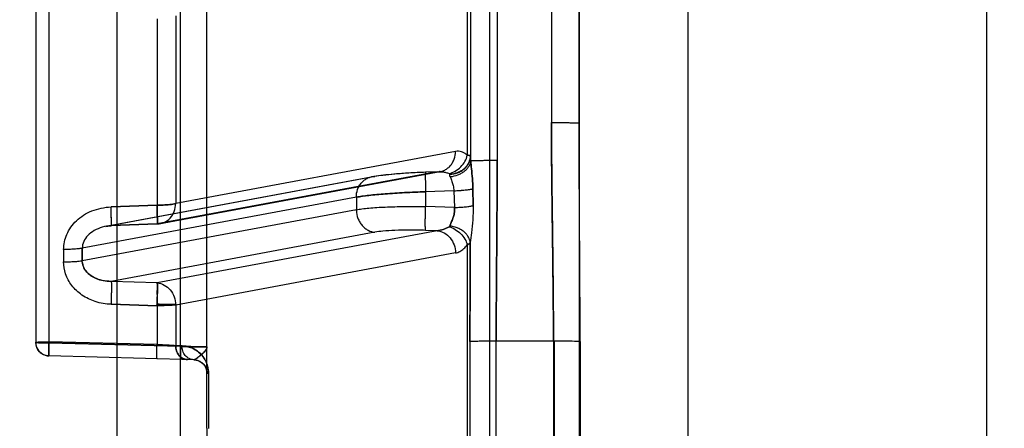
# Model space of a CAD drawing. Header units: millimetres. Extents: x 178516 to 426772, y -178579 to -115871.
# Tile 200 of 256: x 317305 to 317341, y -131746 to -131731. Entities that reach past the tile are written whole.
import ezdxf
from ezdxf import colors
from ezdxf.entities.mleader import LeaderData, LeaderLine
from ezdxf.math import Vec2, Vec3

# ---------------------------------------------------------------- set-up
doc = ezdxf.new("R2010")
doc.units = ezdxf.units.MM
doc.header["$MEASUREMENT"] = 0
doc.layers.get('0').update_dxf_attribs({"color": 252, "lineweight": 5})
doc.layers.add('AHU03-3-68634OBJ', color=7, linetype='Continuous')
doc.layers.add('EC-MTR_250-0_7OBJ', color=7, linetype='Continuous')
doc.layers.add('IS_centrale', color=7, linetype='Continuous', lineweight=13)
doc.layers.add('IS_opisy', color=7, linetype='Continuous', lineweight=35)
doc.styles.add('WE11', font='simplex.shx', dxfattribs={"width": 0.7})

# ---------------------------------------------------------------- blocks, each defined once
blk = doc.blocks.new('VVS030s_FLX1_250_0.38kW_2.00x2v2_t')
at = {"layer": 'AHU03-3-68634OBJ', "color": 7, "linetype": 'Continuous'}
for p, q in [((225.973, 131.106), (225.973, 399.106)), ((229.973, 131.606), (229.973, 398.606)), ((240.973, 131.606), (240.973, 398.606))]:
    blk.add_line(p, q, dxfattribs=at)
at = {"layer": 'EC-MTR_250-0_7OBJ', "color": 7, "linetype": 'Continuous'}
for p, q in [((222.673, 197.972), (222.673, 324.492)), ((208.973, 315.956), (208.973, 214.256)), ((211.3, 312.547), (211.3, 217.664)), ((221.858, 259.359), (221.858, 270.852)), ((221.954, 262.928), (221.954, 267.283)), ((222.918, 267.299), (222.918, 262.912)), ((225.031, 262.911), (225.031, 267.3)), ((225.049, 262.911), (225.049, 267.3)), ((226.011, 262.925), (226.011, 267.286)), ((212.273, 266.118), (212.273, 267.092)), ((212.273, 266.118), (212.273, 213.783)), ((212.331, 264.088), (212.331, 266.123)), ((211.787, 263.593), (206.46, 263.453)), ((211.827, 263.595), (211.847, 263.598)), ((211.847, 263.598), (211.866, 263.601)), ((211.865, 263.601), (211.884, 263.604)), ((211.883, 263.604), (211.901, 263.609)), ((211.979, 263.637), (212.041, 263.67)), ((211.995, 263.644), (212.01, 263.652)), ((212.01, 263.652), (212.025, 263.66)), ((212.025, 263.66), (212.039, 263.669)), ((212.039, 263.669), (212.053, 263.678)), ((212.041, 263.67), (212.098, 263.713)), ((212.053, 263.678), (212.067, 263.688)), ((212.067, 263.688), (212.081, 263.698)), ((212.081, 263.698), (212.094, 263.709)), ((212.098, 263.712), (212.15, 263.763)), ((205.973, 211.136), (205.973, 262.953)), ((211.3, 263.099), (206.46, 262.974)), ((206.46, 262.974), (211.3, 263.099)), ((210.437, 263.039), (206.46, 262.934)), ((206.46, 210.636), (206.46, 262.974)), ((210.437, 261.607), (210.437, 263.039)), ((211.357, 263.084), (211.124, 263.078)), ((211.124, 261.58), (211.124, 263.078)), ((225.031, 262.911), (222.918, 262.912)), ((208.744, 261.554), (210.437, 261.607)), ((210.437, 261.607), (208.744, 261.554)), ((221.424, 259.664), (211.124, 261.58)), ((210.444, 260.762), (208.751, 260.708)), ((218.453, 258.901), (208.751, 260.708)), ((220.744, 258.842), (210.444, 260.762)), ((206.999, 259.535), (206.999, 259.988)), ((217.773, 258.07), (207.686, 259.949)), ((207.686, 259.949), (207.686, 259.489)), ((217.773, 257.611), (207.686, 259.489)), ((220.744, 258.842), (220.323, 258.83)), ((208.554, 258.683), (208.621, 258.672)), ((208.563, 258.681), (218.334, 256.861)), ((208.687, 258.664), (208.752, 258.66)), ((218.453, 256.85), (208.751, 258.657)), ((210.444, 258.595), (208.751, 258.657)), ((210.445, 258.597), (208.752, 258.66)), ((220.744, 256.676), (210.444, 258.595)), ((210.562, 258.584), (220.863, 256.665)), ((217.773, 257.611), (217.773, 258.07)), ((210.437, 257.903), (208.744, 257.965)), ((208.744, 257.965), (210.437, 257.903)), ((210.437, 251.041), (210.437, 257.903)), ((221.424, 255.925), (211.124, 257.847)), ((211.124, 250.931), (211.124, 257.847)), ((221.385, 257.99), (220.323, 257.957)), ((220.323, 257.41), (220.323, 257.957)), ((221.363, 257.371), (221.385, 257.99)), ((222.062, 257.301), (222.073, 257.921)), ((222.073, 257.921), (222.062, 257.301)), ((221.363, 257.371), (220.323, 257.41)), ((218.499, 256.834), (218.333, 256.861)), ((220.815, 256.671), (220.321, 256.689)), ((220.744, 256.676), (220.323, 256.692)), ((220.827, 256.67), (220.814, 256.671)), ((222.956, 209.242), (222.956, 256.262)), ((221.858, 244.794), (221.858, 256.067)), ((221.973, 243.176), (221.973, 256.109)), ((224.956, 250.705), (224.956, 254.862)), ((225.973, 254.876), (225.973, 215.116))]:
    blk.add_line(p, q, dxfattribs=at)
for points in [[(212.119, 263.731), (212.131, 263.743), (212.143, 263.755), (212.154, 263.768), (212.165, 263.782), (212.176, 263.796), (212.187, 263.811), (212.197, 263.827), (212.208, 263.844), (212.217, 263.863)], [(212.15, 263.763), (212.193, 263.821), (212.228, 263.885), (212.254, 263.953), (212.269, 264.023), (212.273, 264.093)], [(212.208, 263.845), (212.218, 263.863), (212.227, 263.882), (212.236, 263.902)], [(212.236, 263.902), (212.244, 263.924), (212.252, 263.947), (212.259, 263.972), (212.265, 264), (212.27, 264.03), (212.273, 264.061), (212.273, 264.093)], [(211.787, 263.593), (211.851, 263.599), (211.915, 263.613), (211.979, 263.637)], [(211.787, 263.593), (211.808, 263.594), (211.828, 263.595)], [(211.901, 263.608), (211.918, 263.613), (211.934, 263.618)], [(211.934, 263.618), (211.95, 263.624), (211.965, 263.63), (211.981, 263.637), (211.996, 263.644)], [(212.094, 263.709), (212.107, 263.72), (212.119, 263.731), (212.131, 263.743), (212.143, 263.755)], [(205.973, 262.953), (205.978, 263.023), (205.993, 263.092), (206.017, 263.158), (206.05, 263.219), (206.091, 263.276), (206.14, 263.326), (206.196, 263.369), (206.257, 263.404), (206.321, 263.43), (206.39, 263.446), (206.46, 263.453)], [(208.621, 258.672), (208.687, 258.664), (208.752, 258.66)], [(220.321, 256.689), (220.097, 256.699), (219.877, 256.71), (219.664, 256.722), (219.455, 256.736), (219.252, 256.751), (219.053, 256.769), (218.861, 256.788), (218.676, 256.809), (218.499, 256.834), (218.333, 256.861)], [(219.252, 256.751), (219.054, 256.769), (218.861, 256.788), (218.677, 256.809)], [(220.863, 256.665), (220.851, 256.667), (220.839, 256.669), (220.827, 256.67)]]:
    blk.add_lwpolyline(points, dxfattribs=at)
for centre, radius, start, end in [((211.773, 264.093), 0.5, 271.5, 0), ((206.473, 262.953), 0.5, 91.5, 180), ((226.718, 255.592), 17.349, 159.6819, 159.8629), ((226.739, 255.582), 17.373, 159.6892, 159.8555), ((107.271, 259.761), 99.728, 359.86986, 0.13014), ((208.286, 259.952), 0.6, 176.7802, 180.2638), ((105.012, 259.719), 102.674, 359.87174, 0.12826), ((210.416, 257.798), 0.8, 79.4469, 87.9058), ((218.671, 258.07), 0.898, 177.6682, 179.9988), ((241.267, 258.678), 20.957, 181.7556, 181.97), ((241.218, 258.676), 20.908, 181.7554, 181.9703), ((220.85, 257.636), 0.966, 263.7393, 267.9244)]:
    blk.add_arc(centre, radius, start, end, dxfattribs=at)
for points, knots in [([(212.331, 264.088), (212.331, 263.989), (212.31, 263.844), (212.245, 263.674), (212.174, 263.54), (212.073, 263.404), (211.935, 263.282), (211.794, 263.192), (211.605, 263.112), (211.455, 263.087), (211.357, 263.084)], [0, 0, 0, 0, 0.193565, 0.27772, 0.35415, 0.486841, 0.603116, 0.710162, 0.810575, 1, 1, 1, 1]), ([(211.357, 263.084), (211.43, 263.088), (211.569, 263.104), (211.762, 263.174), (211.936, 263.28), (212.09, 263.423), (212.221, 263.611), (212.31, 263.835), (212.33, 264.003), (212.331, 264.088)], [0, 0, 0, 0, 0.14118, 0.270288, 0.393942, 0.53576, 0.674878, 0.834932, 1, 1, 1, 1]), ([(212.273, 264.093), (212.273, 264.092), (212.275, 264.092), (212.278, 264.091), (212.282, 264.091), (212.289, 264.09), (212.297, 264.09), (212.307, 264.089), (212.318, 264.089), (212.327, 264.089), (212.331, 264.088)], [0, 0, 0, 0, 0.018189, 0.066346, 0.145959, 0.256997, 0.39906, 0.57125, 0.771953, 1, 1, 1, 1]), ([(210.437, 263.557), (210.436, 263.557), (210.435, 263.553), (210.434, 263.548), (210.433, 263.535), (210.432, 263.519), (210.432, 263.497), (210.431, 263.47), (210.431, 263.439), (210.431, 263.388), (210.431, 263.318), (210.432, 263.227), (210.434, 263.133), (210.436, 263.07), (210.437, 263.039)], [0, 0, 0, 0, 0.004725, 0.017644, 0.039691, 0.071527, 0.113574, 0.165414, 0.226417, 0.295952, 0.456723, 0.635858, 0.820589, 1, 1, 1, 1]), ([(210.437, 263.557), (210.436, 263.557), (210.436, 263.556), (210.435, 263.553), (210.434, 263.546), (210.433, 263.533), (210.432, 263.516), (210.432, 263.494), (210.431, 263.468), (210.431, 263.437), (210.431, 263.389), (210.431, 263.322), (210.432, 263.233), (210.434, 263.138), (210.436, 263.072), (210.437, 263.039)], [0, 0, 0, 0, 0.001798, 0.005693, 0.020476, 0.044626, 0.077999, 0.120355, 0.171206, 0.229999, 0.296179, 0.448112, 0.620729, 0.807208, 1, 1, 1, 1]), ([(211.124, 263.078), (211.122, 263.14), (211.136, 263.236), (211.187, 263.354), (211.242, 263.435), (211.311, 263.501), (211.411, 263.564), (211.498, 263.585), (211.553, 263.587)], [0, 0, 0, 0, 0.252955, 0.386418, 0.519664, 0.649607, 0.774099, 1, 1, 1, 1]), ([(211.553, 263.587), (211.498, 263.585), (211.411, 263.564), (211.311, 263.501), (211.242, 263.435), (211.187, 263.354), (211.136, 263.236), (211.122, 263.14), (211.124, 263.078)], [0, 0, 0, 0, 0.225868, 0.350353, 0.480296, 0.613548, 0.747023, 1, 1, 1, 1]), ([(211.3, 263.099), (211.299, 263.131), (211.297, 263.193), (211.296, 263.282), (211.295, 263.364), (211.295, 263.427), (211.295, 263.471), (211.295, 263.498), (211.295, 263.522), (211.296, 263.542), (211.297, 263.558), (211.297, 263.569), (211.298, 263.576), (211.299, 263.579), (211.299, 263.58), (211.3, 263.58)], [0, 0, 0, 0, 0.196853, 0.385049, 0.557659, 0.708496, 0.773917, 0.831899, 0.881946, 0.923564, 0.956316, 0.979992, 0.994463, 0.998265, 1, 1, 1, 1]), ([(211.787, 263.593), (211.731, 263.591), (211.645, 263.57), (211.544, 263.507), (211.475, 263.441), (211.421, 263.36), (211.37, 263.242), (211.356, 263.146), (211.357, 263.084)], [0, 0, 0, 0, 0.225968, 0.350503, 0.480494, 0.613789, 0.7473, 1, 1, 1, 1]), ([(211.787, 263.593), (211.731, 263.591), (211.645, 263.57), (211.544, 263.507), (211.475, 263.441), (211.42, 263.36), (211.37, 263.242), (211.356, 263.146), (211.357, 263.084)], [0, 0, 0, 0, 0.226019, 0.350584, 0.480607, 0.613933, 0.74747, 1, 1, 1, 1]), ([(212.273, 263.118), (212.273, 263.173), (212.205, 263.29), (212.056, 263.419), (211.921, 263.527), (211.822, 263.594), (211.787, 263.593)], [0, 0, 0, 0, 0.234584, 0.531444, 0.846651, 1, 1, 1, 1]), ([(211.787, 263.593), (211.829, 263.594), (211.926, 263.524), (212.056, 263.415), (212.203, 263.294), (212.273, 263.177), (212.273, 263.118)], [0, 0, 0, 0, 0.182105, 0.465926, 0.748774, 1, 1, 1, 1]), ([(206.46, 263.453), (206.46, 263.453), (206.46, 263.452), (206.459, 263.449), (206.458, 263.443), (206.457, 263.431), (206.457, 263.416), (206.456, 263.396), (206.456, 263.372), (206.455, 263.344), (206.455, 263.3), (206.456, 263.238), (206.457, 263.156), (206.458, 263.067), (206.46, 263.005), (206.46, 262.974)], [0, 0, 0, 0, 0.001734, 0.005532, 0.019995, 0.043656, 0.076391, 0.117987, 0.168011, 0.225969, 0.291368, 0.442173, 0.614782, 0.803028, 1, 1, 1, 1]), ([(206.46, 262.934), (206.459, 262.967), (206.458, 263.033), (206.456, 263.128), (206.455, 263.217), (206.455, 263.285), (206.455, 263.333), (206.455, 263.363), (206.455, 263.39), (206.456, 263.412), (206.457, 263.429), (206.458, 263.441), (206.459, 263.449), (206.459, 263.452), (206.46, 263.453), (206.46, 263.453)], [0, 0, 0, 0, 0.192682, 0.379114, 0.551731, 0.703694, 0.769894, 0.828709, 0.879582, 0.921958, 0.955348, 0.979511, 0.994303, 0.9982, 1, 1, 1, 1]), ([(212.273, 263.118), (212.249, 263.121), (212.154, 263.126), (211.955, 263.119), (211.655, 263.113), (211.425, 263.104), (211.3, 263.099)], [0, 0, 0, 0, 0.076193, 0.29151, 0.614524, 1, 1, 1, 1]), ([(211.3, 263.099), (211.425, 263.104), (211.655, 263.113), (211.955, 263.119), (212.154, 263.126), (212.249, 263.121), (212.273, 263.118)], [0, 0, 0, 0, 0.385587, 0.708575, 0.923829, 1, 1, 1, 1]), ([(205.973, 262.953), (205.994, 262.958), (206.072, 262.97), (206.235, 262.97), (206.377, 262.974), (206.46, 262.974)], [0, 0, 0, 0, 0.128945, 0.486681, 1, 1, 1, 1]), ([(205.973, 262.953), (205.994, 262.949), (206.072, 262.938), (206.235, 262.937), (206.377, 262.934), (206.46, 262.934)], [0, 0, 0, 0, 0.128894, 0.486645, 1, 1, 1, 1]), ([(205.973, 262.953), (205.973, 262.946), (206.013, 262.95), (206.052, 262.94), (206.128, 262.94), (206.209, 262.936), (206.295, 262.935), (206.379, 262.934), (206.434, 262.934), (206.46, 262.934)], [0, 0, 0, 0, 0.04517, 0.156627, 0.309282, 0.483087, 0.663281, 0.838588, 1, 1, 1, 1]), ([(211.124, 263.078), (211.083, 263.075), (210.987, 263.068), (210.758, 263.054), (210.57, 263.045), (210.437, 263.039)], [0, 0, 0, 0, 0.179731, 0.41663, 1, 1, 1, 1]), ([(211.124, 263.078), (211.163, 263.079), (211.24, 263.086), (211.318, 263.092), (211.357, 263.093)], [0, 0, 0, 0, 0.49993, 1, 1, 1, 1]), ([(222.918, 262.912), (222.807, 262.912), (222.599, 262.913), (222.318, 262.915), (222.108, 262.921), (221.995, 262.924), (221.954, 262.928)], [0, 0, 0, 0, 0.344993, 0.647382, 0.874196, 1, 1, 1, 1]), ([(221.954, 262.928), (221.955, 262.624), (221.958, 261.411), (221.963, 260.197), (221.966, 259.287)], [0, 0, 0, 0, 0.250269, 1, 1, 1, 1]), ([(222.918, 262.912), (222.807, 262.912), (222.599, 262.912), (222.318, 262.915), (222.108, 262.92), (221.995, 262.924), (221.954, 262.928)], [0, 0, 0, 0, 0.344992, 0.647373, 0.874182, 1, 1, 1, 1]), ([(221.966, 259.287), (221.965, 259.59), (221.96, 260.804), (221.956, 262.017), (221.954, 262.928)], [0, 0, 0, 0, 0.249679, 1, 1, 1, 1]), ([(225.031, 262.911), (225.03, 262.696), (225.027, 262.181), (225.02, 261.276), (225.01, 260.292), (224.999, 259.443), (224.99, 258.715), (224.98, 258.016), (224.97, 257.217), (224.962, 256.426), (224.957, 255.642), (224.956, 255.121), (224.956, 254.862)], [0, 0, 0, 0, 0.0803, 0.191972, 0.33706, 0.447034, 0.50843, 0.608521, 0.707649, 0.805939, 0.903388, 1, 1, 1, 1]), ([(224.956, 254.862), (224.956, 255.404), (224.962, 256.58), (224.983, 258.188), (225.005, 259.869), (225.022, 261.376), (225.03, 262.452), (225.031, 262.911)], [0, 0, 0, 0, 0.202132, 0.438268, 0.599084, 0.828915, 1, 1, 1, 1]), ([(226.011, 262.925), (225.944, 262.92), (225.762, 262.916), (225.442, 262.912), (225.188, 262.911), (225.049, 262.911)], [0, 0, 0, 0, 0.210319, 0.5647, 1, 1, 1, 1]), ([(226.011, 262.925), (225.944, 262.92), (225.762, 262.916), (225.442, 262.911), (225.188, 262.911), (225.049, 262.911)], [0, 0, 0, 0, 0.210335, 0.564714, 1, 1, 1, 1]), ([(226.011, 262.925), (226.01, 262.252), (225.998, 259.569), (225.973, 256.886), (225.973, 254.876)], [0, 0, 0, 0, 0.250956, 1, 1, 1, 1]), ([(208.744, 261.554), (208.548, 261.544), (208.168, 261.485), (207.667, 261.239), (207.286, 260.884), (207.051, 260.453), (206.998, 260.139), (206.999, 259.988)], [0, 0, 0, 0, 0.228073, 0.439755, 0.638582, 0.823974, 1, 1, 1, 1]), ([(208.751, 260.708), (208.752, 260.712), (208.753, 260.721), (208.755, 260.75), (208.757, 260.803), (208.757, 260.888), (208.757, 260.997), (208.755, 261.126), (208.751, 261.314), (208.747, 261.458), (208.744, 261.554)], [0, 0, 0, 0, 0.013449, 0.034642, 0.10174, 0.202818, 0.334077, 0.489431, 0.658959, 1, 1, 1, 1]), ([(211.123, 261.556), (211.076, 261.555), (210.968, 261.557), (210.797, 261.555), (210.611, 261.569), (210.487, 261.544), (210.426, 261.546)], [0, 0, 0, 0, 0.201091, 0.463802, 0.737467, 1, 1, 1, 1]), ([(210.426, 261.546), (210.511, 261.546), (210.68, 261.565), (210.912, 261.556), (211.06, 261.553), (211.123, 261.556)], [0, 0, 0, 0, 0.364191, 0.729507, 1, 1, 1, 1]), ([(211.124, 261.58), (211.099, 261.583), (211.05, 261.588), (210.978, 261.593), (210.911, 261.596), (210.838, 261.6), (210.763, 261.602), (210.689, 261.604), (210.62, 261.606), (210.556, 261.607), (210.493, 261.607), (210.455, 261.607), (210.437, 261.607)], [0, 0, 0, 0, 0.109463, 0.215572, 0.312766, 0.402336, 0.532669, 0.639997, 0.727648, 0.831444, 0.920922, 1, 1, 1, 1]), ([(210.444, 260.762), (210.449, 260.79), (210.448, 260.87), (210.451, 261.01), (210.447, 261.186), (210.446, 261.371), (210.441, 261.495), (210.438, 261.556)], [0, 0, 0, 0, 0.107116, 0.299327, 0.531459, 0.771647, 1, 1, 1, 1]), ([(210.438, 261.556), (210.439, 261.507), (210.441, 261.407), (210.451, 261.254), (210.445, 261.1), (210.452, 260.958), (210.448, 260.847), (210.448, 260.784), (210.444, 260.762)], [0, 0, 0, 0, 0.184131, 0.379407, 0.578964, 0.764648, 0.915384, 1, 1, 1, 1]), ([(210.444, 260.762), (210.534, 260.77), (210.717, 260.829), (210.938, 261.018), (211.086, 261.279), (211.122, 261.479), (211.124, 261.58)], [0, 0, 0, 0, 0.235605, 0.482325, 0.739179, 1, 1, 1, 1]), ([(208.751, 260.708), (208.641, 260.709), (208.43, 260.689), (208.138, 260.592), (207.9, 260.436), (207.737, 260.228), (207.692, 260.064), (207.687, 259.985)], [0, 0, 0, 0, 0.233791, 0.448603, 0.648624, 0.831843, 1, 1, 1, 1]), ([(207.687, 259.985), (207.695, 260.06), (207.721, 260.177), (207.83, 260.355), (207.983, 260.498), (208.21, 260.619), (208.463, 260.693), (208.653, 260.709), (208.751, 260.708)], [0, 0, 0, 0, 0.159406, 0.248775, 0.442669, 0.596636, 0.790758, 1, 1, 1, 1]), ([(206.999, 259.988), (207.067, 259.988), (207.201, 259.986), (207.39, 259.979), (207.551, 259.967), (207.646, 259.956), (207.686, 259.949)], [0, 0, 0, 0, 0.297878, 0.583217, 0.824643, 1, 1, 1, 1]), ([(206.999, 259.535), (206.998, 259.346), (207.084, 258.948), (207.454, 258.435), (208.034, 258.068), (208.502, 257.979), (208.744, 257.965)], [0, 0, 0, 0, 0.219701, 0.45785, 0.717849, 1, 1, 1, 1]), ([(207.686, 259.489), (207.646, 259.497), (207.551, 259.51), (207.39, 259.523), (207.201, 259.532), (207.067, 259.534), (206.999, 259.535)], [0, 0, 0, 0, 0.175618, 0.417086, 0.702316, 1, 1, 1, 1]), ([(220.744, 258.842), (220.835, 258.851), (221.018, 258.91), (221.24, 259.1), (221.387, 259.362), (221.423, 259.563), (221.424, 259.664)], [0, 0, 0, 0, 0.235585, 0.482323, 0.739204, 1, 1, 1, 1]), ([(221.424, 259.664), (221.479, 259.654), (221.588, 259.613), (221.735, 259.505), (221.819, 259.411), (221.858, 259.359)], [0, 0, 0, 0, 0.306639, 0.635972, 1, 1, 1, 1]), ([(208.751, 258.657), (208.638, 258.665), (208.419, 258.702), (208.122, 258.825), (207.883, 259.005), (207.724, 259.232), (207.686, 259.406), (207.686, 259.489)], [0, 0, 0, 0, 0.231188, 0.447259, 0.648531, 0.830474, 1, 1, 1, 1]), ([(221.188, 258.696), (221.265, 258.72), (221.419, 258.79), (221.619, 258.945), (221.774, 259.139), (221.839, 259.287), (221.858, 259.359)], [0, 0, 0, 0, 0.246966, 0.512288, 0.770672, 1, 1, 1, 1]), ([(221.966, 259.287), (221.959, 259.214), (221.92, 259.099), (221.826, 258.968), (221.729, 258.874), (221.612, 258.795), (221.442, 258.714), (221.303, 258.681), (221.21, 258.671)], [0, 0, 0, 0, 0.211593, 0.332398, 0.461616, 0.596905, 0.734554, 1, 1, 1, 1]), ([(221.966, 259.287), (221.957, 259.302), (221.922, 259.332), (221.883, 259.349), (221.858, 259.359)], [0, 0, 0, 0, 0.402223, 1, 1, 1, 1]), ([(221.858, 259.359), (221.875, 259.352), (221.905, 259.339), (221.942, 259.316), (221.96, 259.297), (221.966, 259.287)], [0, 0, 0, 0, 0.412549, 0.742544, 1, 1, 1, 1]), ([(222.073, 257.921), (222.077, 258.094), (222.063, 258.429), (222.013, 258.883), (221.977, 259.165), (221.966, 259.287)], [0, 0, 0, 0, 0.37988, 0.730922, 1, 1, 1, 1]), ([(217.773, 258.107), (217.777, 258.203), (217.807, 258.349), (217.892, 258.527), (217.979, 258.65), (218.085, 258.753), (218.238, 258.853), (218.368, 258.893), (218.453, 258.901)], [0, 0, 0, 0, 0.253042, 0.386508, 0.519955, 0.650202, 0.774864, 1, 1, 1, 1]), ([(220.323, 258.83), (220.118, 258.824), (219.741, 258.817), (219.216, 258.828), (218.798, 258.854), (218.551, 258.881), (218.453, 258.901)], [0, 0, 0, 0, 0.328601, 0.603505, 0.839311, 1, 1, 1, 1]), ([(220.323, 258.83), (220.322, 258.826), (220.32, 258.817), (220.317, 258.791), (220.314, 258.742), (220.312, 258.665), (220.311, 258.564), (220.312, 258.445), (220.314, 258.266), (220.317, 258.128), (220.32, 258.035)], [0, 0, 0, 0, 0.01353, 0.034405, 0.099776, 0.197955, 0.326156, 0.479478, 0.649169, 1, 1, 1, 1]), ([(221.189, 258.696), (221.122, 258.739), (220.978, 258.806), (220.823, 258.837), (220.744, 258.842)], [0, 0, 0, 0, 0.500673, 1, 1, 1, 1]), ([(220.744, 258.842), (220.822, 258.837), (220.978, 258.806), (221.122, 258.739), (221.189, 258.696)], [0, 0, 0, 0, 0.495592, 1, 1, 1, 1]), ([(208.751, 258.657), (208.751, 258.658), (208.751, 258.659), (208.753, 258.66), (208.754, 258.658), (208.755, 258.653), (208.755, 258.642), (208.756, 258.629), (208.757, 258.615), (208.757, 258.601), (208.757, 258.585), (208.757, 258.568), (208.757, 258.549), (208.757, 258.52), (208.757, 258.46), (208.755, 258.364), (208.752, 258.238), (208.749, 258.103), (208.746, 258.011), (208.744, 257.965)], [0, 0, 0, 0, 0.00306, 0.004349, 0.006272, 0.010348, 0.025736, 0.051466, 0.068411, 0.088064, 0.110368, 0.135268, 0.162704, 0.19262, 0.259658, 0.419536, 0.60414, 0.80144, 1, 1, 1, 1]), ([(208.752, 258.66), (208.753, 258.66), (208.753, 258.658), (208.754, 258.656), (208.755, 258.652), (208.755, 258.644), (208.756, 258.63), (208.757, 258.608), (208.757, 258.58), (208.757, 258.545), (208.757, 258.503), (208.756, 258.437), (208.755, 258.344), (208.752, 258.223), (208.748, 258.095), (208.745, 258.008), (208.744, 257.965)], [0, 0, 0, 0, 0.001473, 0.004798, 0.010224, 0.017838, 0.039885, 0.071405, 0.112668, 0.163291, 0.222726, 0.290422, 0.447387, 0.624713, 0.812099, 1, 1, 1, 1]), ([(208.751, 258.657), (208.751, 258.658), (208.751, 258.658), (208.752, 258.66), (208.752, 258.66)], [0, 0, 0, 0, 0.393759, 1, 1, 1, 1]), ([(210.444, 258.595), (210.448, 258.609), (210.451, 258.46), (210.449, 258.393), (210.445, 258.137), (210.439, 257.986), (210.437, 257.903)], [0, 0, 0, 0, 0.063129, 0.300473, 0.641108, 1, 1, 1, 1]), ([(210.437, 257.903), (210.439, 257.986), (210.445, 258.137), (210.449, 258.393), (210.451, 258.46), (210.448, 258.609), (210.444, 258.595)], [0, 0, 0, 0, 0.358875, 0.69946, 0.936828, 1, 1, 1, 1]), ([(210.444, 258.595), (210.532, 258.596), (210.714, 258.557), (210.939, 258.39), (211.087, 258.14), (211.122, 257.946), (211.124, 257.847)], [0, 0, 0, 0, 0.23782, 0.480764, 0.734942, 1, 1, 1, 1]), ([(221.21, 258.671), (221.209, 258.674), (221.206, 258.681), (221.198, 258.689), (221.192, 258.694), (221.188, 258.696)], [0, 0, 0, 0, 0.301005, 0.628402, 1, 1, 1, 1]), ([(221.39, 258.068), (221.387, 258.128), (221.377, 258.238), (221.327, 258.395), (221.265, 258.533), (221.228, 258.628), (221.21, 258.671)], [0, 0, 0, 0, 0.285276, 0.515953, 0.780207, 1, 1, 1, 1]), ([(221.21, 258.671), (221.228, 258.628), (221.265, 258.533), (221.327, 258.394), (221.377, 258.237), (221.387, 258.128), (221.39, 258.068)], [0, 0, 0, 0, 0.220806, 0.485567, 0.717547, 1, 1, 1, 1]), ([(217.773, 258.07), (217.842, 258.058), (217.994, 258.035), (218.348, 257.997), (218.869, 257.965), (219.567, 257.948), (220.063, 257.952), (220.323, 257.957)], [0, 0, 0, 0, 0.082535, 0.180819, 0.417516, 0.695527, 1, 1, 1, 1]), ([(221.385, 257.99), (221.386, 257.998), (221.388, 258.014), (221.39, 258.04), (221.39, 258.058), (221.39, 258.068)], [0, 0, 0, 0, 0.314506, 0.620895, 1, 1, 1, 1]), ([(221.39, 258.068), (221.39, 258.058), (221.389, 258.04), (221.388, 258.014), (221.386, 257.998), (221.385, 257.99)], [0, 0, 0, 0, 0.379413, 0.684532, 1, 1, 1, 1]), ([(210.437, 257.903), (210.472, 257.903), (210.547, 257.906), (210.662, 257.898), (210.783, 257.893), (210.904, 257.882), (211.018, 257.869), (211.091, 257.855), (211.124, 257.847)], [0, 0, 0, 0, 0.154647, 0.32342, 0.501226, 0.681167, 0.852277, 1, 1, 1, 1]), ([(211.124, 257.847), (211.091, 257.855), (211.018, 257.869), (210.904, 257.882), (210.783, 257.893), (210.662, 257.898), (210.547, 257.906), (210.472, 257.903), (210.437, 257.903)], [0, 0, 0, 0, 0.147716, 0.318838, 0.498788, 0.676596, 0.845366, 1, 1, 1, 1]), ([(221.385, 257.99), (221.456, 257.987), (221.591, 257.98), (221.78, 257.965), (221.939, 257.946), (222.033, 257.93), (222.073, 257.921)], [0, 0, 0, 0, 0.305314, 0.586459, 0.823275, 1, 1, 1, 1]), ([(217.773, 257.611), (217.773, 257.515), (217.796, 257.367), (217.879, 257.188), (217.965, 257.067), (218.074, 256.969), (218.232, 256.877), (218.367, 256.85), (218.453, 256.85)], [0, 0, 0, 0, 0.254691, 0.38739, 0.519327, 0.648026, 0.77192, 1, 1, 1, 1]), ([(217.773, 257.611), (217.923, 257.583), (218.276, 257.535), (218.868, 257.481), (219.567, 257.437), (220.064, 257.418), (220.323, 257.41)], [0, 0, 0, 0, 0.179305, 0.416881, 0.696777, 1, 1, 1, 1]), ([(220.323, 257.41), (220.063, 257.418), (219.567, 257.437), (218.869, 257.482), (218.348, 257.529), (217.994, 257.574), (217.842, 257.598), (217.773, 257.611)], [0, 0, 0, 0, 0.304231, 0.582287, 0.819159, 0.9175, 1, 1, 1, 1]), ([(220.321, 256.689), (220.32, 256.689), (220.319, 256.69), (220.318, 256.695), (220.316, 256.704), (220.315, 256.72), (220.314, 256.743), (220.313, 256.773), (220.312, 256.81), (220.312, 256.853), (220.312, 256.921), (220.313, 257.019), (220.315, 257.144), (220.318, 257.276), (220.321, 257.366), (220.323, 257.41)], [0, 0, 0, 0, 0.001818, 0.005318, 0.018567, 0.040809, 0.072566, 0.114138, 0.165128, 0.224959, 0.293054, 0.450656, 0.628009, 0.814372, 1, 1, 1, 1]), ([(221.23, 256.864), (221.251, 256.918), (221.286, 257.023), (221.343, 257.19), (221.357, 257.306), (221.363, 257.371)], [0, 0, 0, 0, 0.334615, 0.628523, 1, 1, 1, 1]), ([(221.363, 257.371), (221.436, 257.369), (221.574, 257.361), (221.768, 257.346), (221.929, 257.327), (222.023, 257.311), (222.062, 257.301)], [0, 0, 0, 0, 0.309167, 0.592434, 0.82823, 1, 1, 1, 1]), ([(221.363, 257.371), (221.434, 257.369), (221.573, 257.362), (221.768, 257.346), (221.93, 257.327), (222.024, 257.31), (222.062, 257.301)], [0, 0, 0, 0, 0.303341, 0.592432, 0.832496, 1, 1, 1, 1]), ([(221.983, 256.275), (221.991, 256.372), (222.014, 256.587), (222.047, 256.928), (222.06, 257.173), (222.062, 257.301)], [0, 0, 0, 0, 0.284616, 0.628433, 1, 1, 1, 1]), ([(222.062, 257.301), (222.06, 257.174), (222.047, 256.928), (222.014, 256.587), (221.991, 256.371), (221.983, 256.275)], [0, 0, 0, 0, 0.368591, 0.717442, 1, 1, 1, 1]), ([(220.323, 256.692), (220.117, 256.7), (219.74, 256.718), (219.216, 256.755), (218.798, 256.798), (218.551, 256.831), (218.453, 256.85)], [0, 0, 0, 0, 0.328254, 0.603239, 0.839289, 1, 1, 1, 1]), ([(220.321, 256.689), (220.321, 256.689), (220.322, 256.69), (220.322, 256.691), (220.323, 256.692)], [0, 0, 0, 0, 0.159022, 1, 1, 1, 1]), ([(220.744, 256.676), (220.83, 256.677), (220.964, 256.649), (221.12, 256.559), (221.229, 256.463), (221.315, 256.343), (221.398, 256.166), (221.423, 256.02), (221.424, 255.925)], [0, 0, 0, 0, 0.228364, 0.352242, 0.480847, 0.612648, 0.745227, 1, 1, 1, 1]), ([(220.815, 256.671), (220.859, 256.669), (220.945, 256.672), (221.072, 256.695), (221.151, 256.722), (221.188, 256.739)], [0, 0, 0, 0, 0.347207, 0.675469, 1, 1, 1, 1]), ([(221.211, 256.763), (221.212, 256.76), (221.209, 256.754), (221.201, 256.745), (221.193, 256.741), (221.188, 256.739)], [0, 0, 0, 0, 0.230924, 0.569777, 1, 1, 1, 1]), ([(221.211, 256.763), (221.211, 256.76), (221.209, 256.754), (221.201, 256.745), (221.193, 256.741), (221.188, 256.739)], [0, 0, 0, 0, 0.220591, 0.559232, 1, 1, 1, 1]), ([(221.188, 256.739), (221.265, 256.721), (221.421, 256.658), (221.622, 256.503), (221.777, 256.301), (221.84, 256.144), (221.858, 256.067)], [0, 0, 0, 0, 0.238733, 0.498561, 0.759209, 1, 1, 1, 1]), ([(221.23, 256.864), (221.226, 256.852), (221.22, 256.831), (221.213, 256.797), (221.212, 256.775), (221.211, 256.763)], [0, 0, 0, 0, 0.347427, 0.651539, 1, 1, 1, 1]), ([(221.212, 256.771), (221.309, 256.767), (221.456, 256.738), (221.634, 256.653), (221.755, 256.565), (221.853, 256.457), (221.944, 256.303), (221.973, 256.171), (221.973, 256.088)], [0, 0, 0, 0, 0.257238, 0.39155, 0.524765, 0.653884, 0.777009, 1, 1, 1, 1]), ([(221.973, 256.075), (221.973, 256.159), (221.945, 256.292), (221.853, 256.448), (221.755, 256.556), (221.634, 256.645), (221.456, 256.732), (221.308, 256.761), (221.212, 256.765)], [0, 0, 0, 0, 0.224006, 0.347455, 0.476684, 0.60977, 0.743752, 1, 1, 1, 1]), ([(221.983, 256.275), (221.974, 256.346), (221.933, 256.455), (221.838, 256.58), (221.741, 256.669), (221.626, 256.745), (221.457, 256.822), (221.32, 256.854), (221.23, 256.864)], [0, 0, 0, 0, 0.209252, 0.329404, 0.45841, 0.593931, 0.73222, 1, 1, 1, 1]), ([(221.973, 256.088), (221.973, 256.107), (221.974, 256.147), (221.978, 256.209), (221.981, 256.252), (221.983, 256.275)], [0, 0, 0, 0, 0.306164, 0.6395, 1, 1, 1, 1]), ([(221.983, 256.275), (221.982, 256.258), (221.977, 256.196), (221.973, 256.133), (221.973, 256.088)], [0, 0, 0, 0, 0.273392, 1, 1, 1, 1]), ([(222.956, 256.262), (222.847, 256.262), (222.683, 256.263), (222.47, 256.264), (222.324, 256.266), (222.199, 256.268), (222.1, 256.27), (222.031, 256.272), (221.996, 256.274), (221.983, 256.275)], [0, 0, 0, 0, 0.337433, 0.503575, 0.656392, 0.787225, 0.89013, 0.960956, 1, 1, 1, 1]), ([(221.858, 256.067), (221.827, 256.037), (221.761, 255.986), (221.651, 255.935), (221.537, 255.913), (221.461, 255.918), (221.424, 255.925)], [0, 0, 0, 0, 0.273887, 0.525028, 0.763636, 1, 1, 1, 1]), ([(221.858, 256.067), (221.88, 256.067), (221.914, 256.069), (221.953, 256.068), (221.969, 256.073), (221.973, 256.075)], [0, 0, 0, 0, 0.552161, 0.884028, 1, 1, 1, 1]), ([(221.973, 256.075), (221.973, 256.074), (221.971, 256.073), (221.966, 256.072), (221.957, 256.07), (221.938, 256.069), (221.905, 256.068), (221.876, 256.067), (221.858, 256.067)], [0, 0, 0, 0, 0.020663, 0.066885, 0.142576, 0.249052, 0.557935, 1, 1, 1, 1]), ([(224.956, 254.862), (225.017, 254.862), (225.142, 254.862), (225.327, 254.863), (225.479, 254.864), (225.594, 254.865), (225.672, 254.866), (225.742, 254.867), (225.804, 254.868), (225.856, 254.869), (225.898, 254.871), (225.927, 254.872), (225.946, 254.873), (225.956, 254.873), (225.963, 254.874), (225.969, 254.875), (225.972, 254.875), (225.973, 254.876), (225.973, 254.876)], [0, 0, 0, 0, 0.180875, 0.366274, 0.545383, 0.628708, 0.705733, 0.775014, 0.83577, 0.887387, 0.929251, 0.96095, 0.973099, 0.98288, 0.990371, 0.99565, 0.998805, 1, 1, 1, 1])]:
    blk.add_open_spline(points, degree=3, knots=knots, dxfattribs=at)
for points in [[(222.956, 256.262), (222.956, 258.479), (222.924, 260.696), (222.918, 262.912)], [(222.918, 262.912), (222.924, 260.696), (222.956, 258.479), (222.956, 256.262)]]:
    blk.add_open_spline(points, degree=3, dxfattribs=at)
blk = doc.blocks.new('A$C680519BF')
blk.add_blockref('VVS030s_FLX1_250_0.38kW_2.00x2v2_t', (-1100, 89.5))

msp = doc.modelspace()

# ---------------------------------------------------------------- block references
at = {"layer": 'IS_centrale', "xscale": -1, "rotation": 180}
msp.add_blockref('A$C680519BF', (318199.762, -131390.156), dxfattribs=at)

# ---------------------------------------------------------------- leaders
at = {"layer": 'IS_opisy', "ltscale": 5}
ml = msp.add_multileader_mtext('Standard', dxfattribs=at)
ml.set_content('{\\fArial|b0|i0|c238|p34;Zamontować tłumik akustyczny}', color=256, style='WE11')
ml.set_leader_properties(color=256)
ml.build(insert=Vec2(0, 0))
ml.multileader.update_dxf_attribs({"text_left_attachment_type": 2, "text_right_attachment_type": 2, "dogleg_length": 500, "arrow_head_size": 0})
ctx = ml.context
ctx.base_point, ctx.char_height, ctx.arrow_head_size, ctx.landing_gap_size, ctx.plane_origin = Vec3(316033.128, -128558.222), 168, 0, 84, Vec3(344042.874, -129084.998)
ctx.left_attachment, ctx.right_attachment = 2, 2
notes = []
notes.append((ctx, [(0, (1, 1, 0), (318949.246, -128558.222), (-1, 0), 479.465, [(0, [(318972.833, -131971.218)], 0, [])])]))
ctx.mtext.insert, ctx.mtext.width, ctx.mtext.defined_height, ctx.mtext.flow_direction = Vec3(316117.128, -128449.068), 3785.85171, 1430.605, 5
for ctx, leaders in notes:
    for number, flags, end, landing, length, lines in leaders:
        leader = LeaderData()
        leader.index, (leader.has_last_leader_line, leader.has_dogleg_vector, leader.attachment_direction) = number, flags
        leader.last_leader_point, leader.dogleg_vector, leader.dogleg_length = Vec3(end), Vec3(landing), length
        for number, points, colour, breaks in lines:
            line = LeaderLine()
            line.index, line.vertices, line.color, line.breaks = number, Vec3.list(points), colors.encode_raw_color(colour), breaks
            leader.lines.append(line)
        ctx.leaders.append(leader)

doc.saveas('drawing.dxf')
